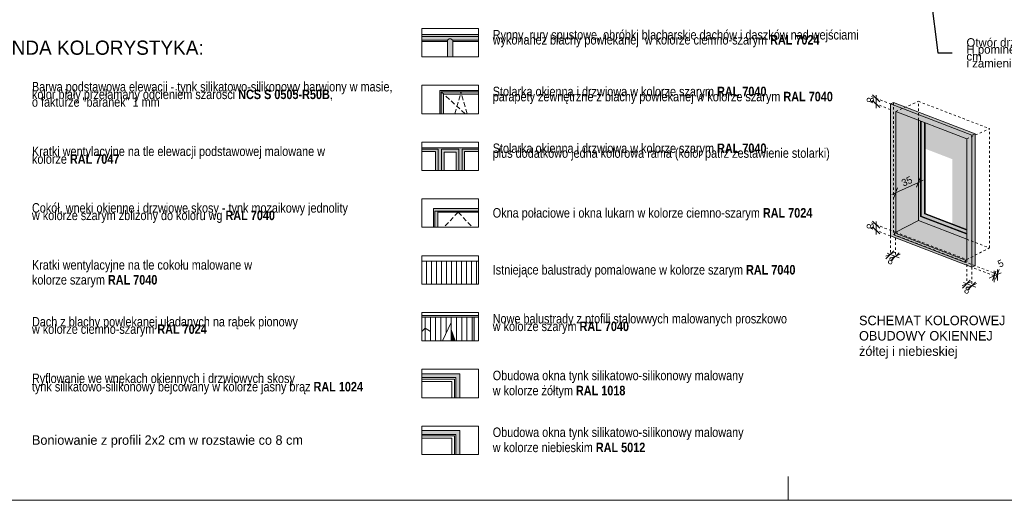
# Model space of a CAD drawing. Extents: x -149893 to 127691, y 5328 to 37028.
# Tile 2 of 88: x -123384 to -102593, y 7277 to 17432. Entities that reach past the tile are written whole.
import ezdxf

# ---------------------------------------------------------------- set-up
doc = ezdxf.new("R2010")
doc.units = 0
doc.header["$MEASUREMENT"] = 0
doc.linetypes.add('Hidden Line', pattern=[100, 50, -50])
doc.linetypes.add('Krawędzie ukryte', pattern=[150, 100, -50])
for name, color, linetype, lineweight in [('Arch balustrady_Nr_Pióra__101', 8, 'Continuous', 13), ('Arch balustrady_Nr_Pióra__5', 7, 'Continuous', 13), ('Arch dachowki_Nr_Pióra__21', 7, 'Continuous', 13), ('Arch deszczówka_Nr_Pióra__21', 7, 'Continuous', 13), ('arch izolacje_Nr_Pióra__5', 7, 'Continuous', 13), ('Arch kolorystyka_Nr_Pióra__41', 7, 'Continuous', 25), ('Arch okna_Nr_Pióra__100', 2, 'Continuous', 13), ('Arch okna_Nr_Pióra__5', 7, 'Continuous', 13), ('Arch opisy_Nr_Pióra__1', 7, 'Continuous', 25), ('Arch opisy_Nr_Pióra__21', 7, 'Continuous', 13), ('Arch rynny_Nr_Pióra__5', 7, 'Continuous', 13), ('ARCH TABELA_Nr_Pióra__21', 7, 'Continuous', 13), ('Arch wymiary_Nr_Pióra__21', 7, 'Continuous', 13), ('Arch wymiary_Nr_Pióra__5', 7, 'Continuous', 13), ('INWENT BALUSTRADY_Nr_Pióra__5', 7, 'Continuous', 13), ('INWENT OPISY_Nr_Pióra__21', 7, 'Continuous', 13), ('INWENT. OKNA_Nr_Pióra__21', 7, 'Continuous', 13), ('INWENT.ŚCIANY_Nr_Pióra__5', 7, 'Continuous', 13)]:
    doc.layers.add(name, color=color, linetype=linetype, lineweight=lineweight)
for name, color, linetype, lineweight, true_color in [('arch izolacje_Nr_Pióra__9', 7, 'Continuous', 13, 0x3dad99), ('Arch kolorystyka_Nr_Pióra__81', 7, 'Continuous', 13, 0x6a6a6a), ('Arch okna_Nr_Pióra__82', 7, 'Continuous', 20, 0xaaaaaa), ('Arch okna_Nr_Pióra__84', 7, 'Continuous', 15, 0x41c341), ('Arch okna_Nr_Pióra__86', 7, 'Continuous', 20, 0x5555ff)]:
    doc.layers.add(name, color=color, linetype=linetype, lineweight=lineweight, true_color=true_color)
doc.styles.add('GENERATED_STYLE_1', font='txt')
doc.styles.add('GENERATED_STYLE_10', font='txt')
doc.styles.add('GENERATED_STYLE_4', font='txt')
doc.dimstyles.new('GENERATED_STYLE__8', dxfattribs={"dimtxt": 0.18, "dimasz": 109.44, "dimexe": 0.18, "dimexo": 0.0625, "dimgap": 0.09, "dimtad": 0, "dimtih": 1, "dimtoh": 1, "dimdec": 4, "dimzin": 0, "dimdsep": 46, "dimcen": 0.09, "dimadec": 0, "dimazin": 0, "dimtfac": 1, "dimtdec": 4, "dimtmove": 0, "dimatfit": 3, "dimldrblk": 'ARROWHEAD_11', "dimfxl": 0, "dimtolj": 1, "dimtzin": 0, "dimarcsym": 0})

# ---------------------------------------------------------------- blocks, each defined once
blk = doc.blocks.new('ARROWHEAD_11')
at = {"color": 0, "linetype": 'Continuous', "lineweight": 0}
blk.add_line((0, 0), (-1, 0), dxfattribs=at)
at = {"color": 0, "linetype": 'Continuous', "lineweight": 0, "const_width": 0.25, "flags": 128}
blk.add_lwpolyline([(-0.125, 0, 1), (0.125, 0, 1)], format="xyb", close=True, dxfattribs=at)

msp = doc.modelspace()

# ---------------------------------------------------------------- hatches: boundary and pattern name
at = {"layer": 'Arch balustrady_Nr_Pióra__101', "linetype": 'Continuous'}
for points in [[(-114895.9, 11145.1), (-113695.9, 11145.1), (-113695.9, 11185.1), (-114895.9, 11185.1)], [(-113790.9, 10644.8), (-113790.9, 11145.1), (-113830.9, 11145.1), (-113830.9, 10644.8)], [(-114270.9, 10885.1), (-114270.9, 10644.8), (-114185.6, 10644.8)]]:
    msp.add_hatch(color=256, dxfattribs=at).paths.add_polyline_path(points, flags=0)
at = {"layer": 'Arch kolorystyka_Nr_Pióra__41', "linetype": 'Continuous', "lineweight": 0, "true_color": 0x000000}
for points in [[(-103385.8, 14367.4), (-104408.5, 14760.8), (-104886.8, 15490.4), (-103385.8, 14913.1)], [(-103385.8, 12363.1), (-103385.8, 14367.4), (-103693, 14485.5), (-103693, 12911.7)]]:
    msp.add_hatch(color=18, dxfattribs=at).paths.add_polyline_path(points, flags=0)
at = {"layer": 'Arch kolorystyka_Nr_Pióra__81', "linetype": 'Continuous'}
for points in [[(-114895.9, 16972), (-113695.9, 16972), (-113695.9, 17122), (-114895.9, 17122)], [(-114241.7, 16644.8), (-114241.7, 16972), (-114351.7, 16972), (-114351.7, 16644.8)], [(-114555.9, 13044.8), (-114555.9, 13364.8), (-113695.9, 13364.8), (-113695.9, 13444.8), (-114645.9, 13444.8), (-114645.9, 13044.8)]]:
    msp.add_hatch(color=256, dxfattribs=at).paths.add_polyline_path(points, flags=0)
at = {"layer": 'Arch okna_Nr_Pióra__100', "linetype": 'Continuous'}
h = msp.add_hatch(color=256, dxfattribs=at)
h.paths.add_polyline_path([(-104998.8, 12863.5), (-103276.8, 12201.2), (-103208.5, 12232.1), (-103208.5, 15022.1), (-104930.5, 15684.4), (-104998.8, 15653.5)], flags=0)
h.paths.add_polyline_path([(-104886.8, 12940.4), (-104886.8, 15490.4), (-103385.8, 14913.1), (-103385.8, 12363.1), (-103412.5, 12349.4), (-103412.5, 12304.4), (-104913.5, 12881.7), (-104913.5, 12926.7)], flags=0)
for points in [[(-104886.8, 12940.4), (-104408.5, 13186.9), (-104408.5, 13992.9), (-104408.5, 15306.5), (-104886.8, 15490.4), (-104886.8, 13776.4)], [(-114092.6, 9444.8), (-114092.6, 9949.2), (-114895.9, 9949.2), (-114895.9, 9869.2), (-114172.6, 9869.2), (-114172.6, 9444.8)]]:
    msp.add_hatch(color=256, dxfattribs=at).paths.add_polyline_path(points, flags=0)
at = {"layer": 'Arch okna_Nr_Pióra__82', "linetype": 'Continuous'}
for points in [[(-114515.9, 15936.3), (-114515.9, 15444.8), (-114435.9, 15444.8), (-114435.9, 15856.3), (-113695.9, 15856.3), (-113695.9, 15936.3)], [(-103385.8, 12998.7), (-104266.5, 13337.4), (-104266.5, 15251.8), (-104408.5, 15306.5), (-104408.5, 13186.9), (-103385.8, 12793.6)], [(-113695.9, 14724.7), (-114895.9, 14724.7), (-114895.9, 14644.7), (-114600.9, 14644.7), (-114600.9, 14244.8), (-114480.9, 14244.8), (-114480.9, 14694.7), (-114110.9, 14694.7), (-114110.9, 14244.8), (-113990.9, 14244.8), (-113990.9, 14644.7), (-113695.9, 14644.7)], [(-104913.5, 12881.7), (-103412.5, 12304.4), (-103412.5, 12349.4), (-103385.8, 12363.1), (-103385.8, 12793.6), (-104408.5, 13186.9), (-104913.5, 12926.7)]]:
    msp.add_hatch(color=256, dxfattribs=at).paths.add_polyline_path(points, flags=0)
at = {"layer": 'Arch okna_Nr_Pióra__84', "linetype": 'Continuous'}
msp.add_hatch(color=256, dxfattribs=at).paths.add_polyline_path([(-114110.9, 14244.8), (-114110.9, 14694.7), (-114480.9, 14694.7), (-114480.9, 14244.8), (-114420.9, 14244.8), (-114420.9, 14634.7), (-114170.9, 14634.7), (-114170.9, 14244.8)], flags=0)
at = {"layer": 'Arch okna_Nr_Pióra__86', "linetype": 'Continuous'}
msp.add_hatch(color=256, dxfattribs=at).paths.add_polyline_path([(-114092.6, 8244.8), (-114092.6, 8749.2), (-114895.9, 8749.2), (-114895.9, 8669.2), (-114172.6, 8669.2), (-114172.6, 8244.8)], flags=0)

# ---------------------------------------------------------------- linework, layer by layer
at = {"layer": 'Arch balustrady_Nr_Pióra__5', "linetype": 'Continuous'}
for p, q in [((-114895.9, 11185.1), (-113695.9, 11185.1)), ((-114895.9, 11145.1), (-113695.9, 11145.1)), ((-114820.9, 11145.1), (-114820.9, 10644.8)), ((-114710.9, 11145.1), (-114710.9, 10644.8)), ((-114600.9, 11145.1), (-114600.9, 10644.8)), ((-114490.9, 11145.1), (-114490.9, 10644.8)), ((-114270.9, 11035.1), (-114457.6, 10644.8)), ((-114380.9, 11145.1), (-114380.9, 10805.1)), ((-114270.9, 11145.1), (-114270.9, 10644.8)), ((-114160.9, 11145.1), (-114160.9, 10644.8)), ((-114050.9, 11145.1), (-114050.9, 10644.8)), ((-113940.9, 11145.1), (-113940.9, 10644.8)), ((-113830.9, 11145.1), (-113830.9, 10644.8)), ((-113790.9, 11145.1), (-113790.9, 10644.8)), ((-114895.9, 10846.9), (-114820.9, 10915.1)), ((-114820.9, 10915.1), (-114710.9, 10845.1)), ((-114185.6, 10644.8), (-114270.9, 10885.1))]:
    msp.add_line(p, q, dxfattribs=at)
at = {"layer": 'Arch dachowki_Nr_Pióra__21', "linetype": 'Continuous'}
for p, q in [((-114895.9, 17122), (-113695.9, 17122)), ((-114895.9, 16972), (-114351.7, 16972)), ((-114241.7, 16972), (-113695.9, 16972))]:
    msp.add_line(p, q, dxfattribs=at)
at = {"layer": 'Arch deszczówka_Nr_Pióra__21', "linetype": 'Continuous'}
for p, q in [((-114351.7, 16644.8), (-114351.7, 16997)), ((-114241.7, 16644.8), (-114241.7, 16997))]:
    msp.add_line(p, q, dxfattribs=at)
msp.add_arc((-114296.7, 16960.9), 65.8, 33.22853, 146.77147, dxfattribs=at)
at = {"layer": 'arch izolacje_Nr_Pióra__5', "linetype": 'Hidden Line'}
for p, q in [((-104886.8, 15610.4), (-105421.5, 15816.1)), ((-104998.8, 15533.5), (-105421.5, 15696.1)), ((-104930.5, 15684.4), (-104930.5, 12894.4)), ((-104886.8, 15490.4), (-104408.5, 15706.9)), ((-104408.5, 15706.9), (-102907.6, 15129.6)), ((-104408.5, 15306.5), (-104408.5, 15706.9)), ((-103385.8, 14913.1), (-102907.6, 15129.6)), ((-102907.6, 12609.6), (-102907.6, 15129.6)), ((-104886.8, 12940.4), (-105421.5, 13146.1)), ((-104998.8, 12863.5), (-105421.5, 13026.1)), ((-103208.5, 12232.1), (-104930.5, 12894.4)), ((-104886.8, 12940.4), (-103385.8, 12363.1)), ((-104998.8, 12863.5), (-104998.8, 12475)), ((-104889.8, 12821.6), (-104889.8, 12433.1)), ((-103385.8, 12793.6), (-102907.6, 12609.6)), ((-103385.8, 12363.1), (-102907.6, 12609.6)), ((-103385.8, 12363.1), (-103385.8, 11854.6)), ((-102807.2, 12020.5), (-103276.8, 12201.2)), ((-103276.8, 12201.2), (-103276.8, 11812.7)), ((-102738.8, 12051.5), (-103208.5, 12232.1))]:
    msp.add_line(p, q, dxfattribs=at)
at = {"layer": 'arch izolacje_Nr_Pióra__9', "linetype": 'Continuous'}
for p, q in [((-104998.8, 15653.5), (-104930.5, 15684.4)), ((-104998.8, 15653.5), (-103276.8, 14991.2)), ((-104998.8, 15653.5), (-104998.8, 12863.5)), ((-104930.5, 15684.4), (-103208.5, 15022.1)), ((-104886.8, 15490.4), (-104886.8, 12940.4)), ((-104886.8, 15490.4), (-103385.8, 14913.1)), ((-103276.8, 14991.2), (-103208.5, 15022.1)), ((-103276.8, 14991.2), (-103276.8, 12201.2)), ((-103208.5, 15022.1), (-103208.5, 12232.1)), ((-103385.8, 14913.1), (-103385.8, 12363.1)), ((-104998.8, 12863.5), (-103276.8, 12201.2)), ((-103276.8, 12201.2), (-103208.5, 12232.1)), ((-114895.9, 9949.2), (-114092.6, 9949.2)), ((-114092.6, 9949.2), (-114092.6, 9444.8)), ((-114895.9, 8749.2), (-114092.6, 8749.2)), ((-114092.6, 8749.2), (-114092.6, 8244.8))]:
    msp.add_line(p, q, dxfattribs=at)
at = {"layer": 'Arch okna_Nr_Pióra__5', "linetype": 'Continuous'}
for p, q in [((-114485.9, 15906.3), (-113695.9, 15906.3)), ((-114485.9, 15906.3), (-114485.9, 15444.8)), ((-114435.9, 15856.3), (-114435.9, 15444.8)), ((-114435.9, 15856.3), (-113695.9, 15856.3)), ((-104408.5, 13186.9), (-104408.5, 15306.5)), ((-104366.5, 13275.8), (-104366.5, 15290.3)), ((-104351.5, 13282.6), (-104351.5, 15284.5)), ((-104281.5, 13330.6), (-104281.5, 15257.6)), ((-104266.5, 13337.4), (-104266.5, 15251.8)), ((-114895.9, 14694.7), (-114550.9, 14694.7)), ((-114895.9, 14644.7), (-114600.9, 14644.7)), ((-114600.9, 14244.8), (-114600.9, 14644.7)), ((-114550.9, 14244.8), (-114550.9, 14694.7)), ((-114480.9, 14694.7), (-114110.9, 14694.7)), ((-114480.9, 14244.8), (-114480.9, 14694.7)), ((-114420.9, 14634.7), (-114170.9, 14634.7)), ((-114420.9, 14244.8), (-114420.9, 14634.7)), ((-114170.9, 14244.8), (-114170.9, 14634.7)), ((-114110.9, 14244.8), (-114110.9, 14694.7)), ((-114040.9, 14694.7), (-113695.9, 14694.7)), ((-114040.9, 14244.8), (-114040.9, 14694.7)), ((-113990.9, 14644.7), (-113695.9, 14644.7)), ((-113990.9, 14244.8), (-113990.9, 14644.7)), ((-104281.5, 13330.6), (-104266.5, 13337.4)), ((-104281.5, 13330.6), (-103385.8, 12986.1)), ((-104266.5, 13337.4), (-103385.8, 12998.7)), ((-104886.8, 12940.4), (-104408.5, 13186.9)), ((-104408.5, 13186.9), (-103385.8, 12793.6)), ((-104366.5, 13275.8), (-104351.5, 13282.6)), ((-104366.5, 13275.8), (-103385.8, 12898.6)), ((-104351.5, 13282.6), (-103385.8, 12911.1)), ((-104886.8, 12940.4), (-104913.5, 12926.7)), ((-104913.5, 12926.7), (-104913.5, 12881.7)), ((-104913.5, 12926.7), (-103412.5, 12349.4)), ((-103412.5, 12304.4), (-104913.5, 12881.7)), ((-103385.8, 12363.1), (-103412.5, 12349.4)), ((-103412.5, 12349.4), (-103412.5, 12304.4)), ((-114202.6, 9839.2), (-114895.9, 9839.2)), ((-114262.6, 9789.2), (-114892.6, 9789.2)), ((-114262.6, 9789.2), (-114262.6, 9444.8)), ((-114202.6, 9839.2), (-114202.6, 9444.8)), ((-114202.6, 8639.2), (-114895.9, 8639.2)), ((-114262.6, 8589.2), (-114892.6, 8589.2)), ((-114262.6, 8589.2), (-114262.6, 8244.8)), ((-114202.6, 8639.2), (-114202.6, 8244.8))]:
    msp.add_line(p, q, dxfattribs=at)
at = {"layer": 'Arch okna_Nr_Pióra__5', "linetype": 'Krawędzie ukryte'}
for p, q in [((-113979.1, 15444.8), (-114485.9, 15906.3)), ((-114192.6, 15444.8), (-114065.9, 15906.3)), ((-113939.2, 15444.8), (-114065.9, 15906.3)), ((-114125.9, 13364.8), (-114428.3, 13044.8)), ((-114125.9, 13364.8), (-113823.5, 13044.8))]:
    msp.add_line(p, q, dxfattribs=at)
at = {"layer": 'Arch opisy_Nr_Pióra__21', "linetype": 'Continuous'}
for p, q in [((-114895.9, 17244.8), (-113695.9, 17244.8)), ((-114895.9, 16644.8), (-114895.9, 17244.8)), ((-113695.9, 17244.8), (-113695.9, 16644.8)), ((-113695.9, 16644.8), (-114895.9, 16644.8)), ((-114895.9, 15444.8), (-114895.9, 16044.8)), ((-114895.9, 16044.8), (-113695.9, 16044.8)), ((-113695.9, 16044.8), (-113695.9, 15444.8)), ((-113695.9, 15444.8), (-114895.9, 15444.8)), ((-114895.9, 14244.8), (-114895.9, 14844.8)), ((-114895.9, 14844.8), (-113695.9, 14844.8)), ((-113695.9, 14844.8), (-113695.9, 14244.8)), ((-113695.9, 14244.8), (-114895.9, 14244.8)), ((-114895.9, 13044.8), (-114895.9, 13644.8)), ((-114895.9, 13644.8), (-113695.9, 13644.8)), ((-113695.9, 13644.8), (-113695.9, 13044.8)), ((-113695.9, 13044.8), (-114895.9, 13044.8)), ((-114895.9, 11844.8), (-114895.9, 12444.8)), ((-114895.9, 12444.8), (-113695.9, 12444.8)), ((-113695.9, 12444.8), (-113695.9, 11844.8)), ((-113695.9, 11844.8), (-114895.9, 11844.8)), ((-114895.9, 11244.8), (-113695.9, 11244.8)), ((-114895.9, 10644.8), (-114895.9, 11244.8)), ((-113695.9, 11244.8), (-113695.9, 10644.8)), ((-113695.9, 10644.8), (-114895.9, 10644.8)), ((-114895.9, 10044.8), (-113695.9, 10044.8)), ((-114895.9, 9444.8), (-114895.9, 10044.8)), ((-113695.9, 10044.8), (-113695.9, 9444.8)), ((-113695.9, 9444.8), (-114895.9, 9444.8)), ((-114895.9, 8844.8), (-113695.9, 8844.8)), ((-114895.9, 8244.8), (-114895.9, 8844.8)), ((-113695.9, 8844.8), (-113695.9, 8244.8)), ((-113695.9, 8244.8), (-114895.9, 8244.8))]:
    msp.add_line(p, q, dxfattribs=at)
at = {"layer": 'Arch rynny_Nr_Pióra__5', "linetype": 'Continuous'}
for p, q in [((-114895.9, 17077), (-113695.9, 17077)), ((-114895.9, 16997), (-114351.7, 16997)), ((-114241.7, 16997), (-113695.9, 16997))]:
    msp.add_line(p, q, dxfattribs=at)
at = {"layer": 'ARCH TABELA_Nr_Pióra__21', "linetype": 'Continuous'}
for p, q in [((-107159.9, 7277.1), (-107159.9, 7777.1)), ((-71159.9, 7277.1), (-128159.9, 7277.1))]:
    msp.add_line(p, q, dxfattribs=at)
at = {"layer": 'Arch wymiary_Nr_Pióra__5', "linetype": 'Continuous'}
for p, q in [((-105224.8, 15694.2), (-105374.8, 15844.2)), ((-105299.8, 15724.2), (-105299.8, 15836.7)), ((-105374.8, 15724.2), (-105224.8, 15574.2)), ((-105299.8, 15564.2), (-105299.8, 15724.2)), ((-104971.4, 13738.1), (-104408.5, 13992.9)), ((-104445.9, 13893.6), (-104371.2, 14092.1)), ((-104408.5, 13992.9), (-104306.1, 14039.3)), ((-104849.4, 13875.6), (-104924.2, 13677.1)), ((-105224.8, 13024.2), (-105374.8, 13174.2)), ((-105299.8, 13054.2), (-105299.8, 13166.7)), ((-105374.8, 13054.2), (-105224.8, 12904.2)), ((-105299.8, 12894.2), (-105299.8, 13054.2)), ((-104901.9, 12518.1), (-105095.8, 12431.9)), ((-105092.7, 12382.4), (-104925.9, 12547)), ((-104959.8, 12460), (-105064.8, 12500.4)), ((-104986.7, 12390), (-104792.9, 12476.2)), ((-104983.7, 12340.5), (-104816.8, 12505.1)), ((-104810.5, 12402.6), (-104959.8, 12460)), ((-102769.8, 12119.8), (-102844.6, 11921.3)), ((-102807.2, 11888.7), (-102807.2, 12123)), ((-102661.4, 12086.5), (-102807.2, 12020.5)), ((-102776.2, 11952.2), (-102701.4, 12150.7)), ((-102738.8, 11919.6), (-102738.8, 12153.9)), ((-103288.9, 11897.7), (-103482.8, 11811.6)), ((-103479.7, 11762), (-103312.9, 11926.6)), ((-103346.8, 11839.6), (-103451.8, 11880)), ((-103373.7, 11769.6), (-103179.9, 11855.8)), ((-103370.7, 11720.1), (-103203.9, 11884.7)), ((-102807.2, 12020.5), (-102909.7, 11974.1)), ((-103197.5, 11782.2), (-103346.8, 11839.6))]:
    msp.add_line(p, q, dxfattribs=at)
at = {"layer": 'INWENT BALUSTRADY_Nr_Pióra__5', "linetype": 'Continuous'}
for p, q in [((-114895.9, 12326.6), (-113695.9, 12326.6)), ((-114895.9, 12326.6), (-113695.9, 12326.6)), ((-114794.4, 11844.8), (-114794.4, 12326.6)), ((-114688.6, 11844.8), (-114688.6, 12326.6)), ((-114582.8, 11844.8), (-114582.8, 12326.6)), ((-114477.1, 11844.8), (-114477.1, 12326.6)), ((-114371.3, 11844.8), (-114371.3, 12326.6)), ((-114265.5, 11844.8), (-114265.5, 12326.6)), ((-114159.7, 11844.8), (-114159.7, 12326.6)), ((-114054, 11844.8), (-114054, 12326.6)), ((-113948.2, 11844.8), (-113948.2, 12326.6)), ((-113842.4, 11844.8), (-113842.4, 12326.6)), ((-113736.7, 11844.8), (-113736.7, 12326.6))]:
    msp.add_line(p, q, dxfattribs=at)
at = {"layer": 'INWENT. OKNA_Nr_Pióra__21', "linetype": 'Continuous'}
for p, q in [((-114645.9, 13444.8), (-114645.9, 13044.8)), ((-113695.9, 13444.8), (-114645.9, 13444.8)), ((-113695.9, 13384.8), (-114615.9, 13384.8)), ((-114615.9, 13044.8), (-114615.9, 13384.8)), ((-114555.9, 13044.8), (-114555.9, 13384.8)), ((-113695.9, 13364.8), (-114555.9, 13364.8))]:
    msp.add_line(p, q, dxfattribs=at)
at = {"layer": 'INWENT.ŚCIANY_Nr_Pióra__5', "linetype": 'Continuous'}
for p, q in [((-114515.9, 15936.3), (-114515.9, 15444.8)), ((-114515.9, 15936.3), (-113695.9, 15936.3)), ((-114895.9, 14724.7), (-113695.9, 14724.7)), ((-114895.9, 9869.2), (-114172.6, 9869.2)), ((-114172.6, 9869.2), (-114172.6, 9444.8)), ((-114895.9, 8669.2), (-114172.6, 8669.2)), ((-114172.6, 8669.2), (-114172.6, 8244.8))]:
    msp.add_line(p, q, dxfattribs=at)

# ---------------------------------------------------------------- texts
at = {"layer": 'Arch opisy_Nr_Pióra__1', "linetype": 'Continuous', "char_height": 200, "attachment_point": 1}
for s, insert, width, line_spacing_factor, style in [('\\A1;{\\fArial Narrow Europa Środkowa|b0|i0|c0|p34;Rynny, rury spustowe, obróbki blacharskie dachów i daszków nad wejściami \\Pwykonanez blachy powlekanej  w kolorze ciemno-szarym \\fArial Narrow Europa Środkowa|b1|i0|c0|p34;RAL 7024}', (-113395.9, 17212.6), 8549.677, 0.316039, 'GENERATED_STYLE_10'), ('\\A1;{\\fArial Narrow Europa Środkowa|b0|i0|c0|p34;Barwa podstawowa elewacji - tynk silikatowo-silikonowy barwiony w masie, \\Pkolor biały przełamany odcieniem szarości \\fArial Narrow Europa Środkowa|b1|i0|c0|p34;NCS S 0505-R50B\\fArial Narrow Europa Środkowa|b0|i0|c0|p34;, \\Po fakturze "baranek" 1 mm }', (-123125.8, 16116.3), 8549.677, 0.485732, 'GENERATED_STYLE_10'), ('\\A1;{\\fArial Narrow Europa Środkowa|b0|i0|c0|p34;Stolarka okienna i drzwiowa w kolorze szarym \\fArial Narrow Europa Środkowa|b1|i0|c0|p34;RAL 7040\\P\\fArial Narrow Europa Środkowa|b0|i0|c0|p34;parapety zewnętrzne z blachy powlekanej w kolorze szarym \\fArial Narrow Europa Środkowa|b1|i0|c0|p34;RAL 7040}', (-113395.9, 16015.2), 8549.677, 0.322723, 'GENERATED_STYLE_10'), ('\\A1;{\\fArial Narrow Europa Środkowa|b0|i0|c0|p34;Kratki wentylacyjne na tle elewacji podstawowej malowane w  \\Pkolorze \\fArial Narrow Europa Środkowa|b1|i0|c0|p34;RAL 7047\\fArial Narrow Europa Środkowa|b0|i0|c0|p34; }', (-123125.8, 14751.6), 8549.677, 0.491192, 'GENERATED_STYLE_10'), ('\\A1;{\\fArial Narrow Europa Środkowa|b0|i0|c0|p34;Stolarka okienna i drzwiowa w kolorze szarym \\fArial Narrow Europa Środkowa|b1|i0|c0|p34;RAL 7040\\P\\fArial Narrow Europa Środkowa|b0|i0|c0|p34;plus dodatkowo jedna kolorowa rama (kolor patrz zestawienie stolarki)}', (-113395.9, 14815.2), 8549.677, 0.302937, 'GENERATED_STYLE_10'), ('\\A1;{\\fArial Narrow Europa Środkowa|b0|i0|c0|p34;Cokół, wneki okienne i drzwiowe skosy - tynk mozaikowy jednolity\\Pw kolorze szarym zbliżony do koloru wg \\fArial Narrow Europa Środkowa|b1|i0|c0|p34;RAL 7040}', (-123125.8, 13555.2), 8549.677, 0.47267, 'GENERATED_STYLE_10'), ('\\A1;{\\fArial Narrow Europa Środkowa|b0|i0|c0|p34;Kratki wentylacyjne na tle cokołu malowane w  \\Pkolorze szarym \\fArial Narrow Europa Środkowa|b1|i0|c0|p34;RAL 7040\\fArial Narrow Europa Środkowa|b0|i0|c0|p34; }', (-123125.8, 12351.6), 8549.677, 0.946409, 'GENERATED_STYLE_10'), ('\\A1;{\\fArial Narrow Europa Środkowa|b0|i0|c0|p34;Nowe balustrady z ptofili stalowwych malowanych proszkowo \\Pw kolorze szarym \\fArial Narrow Europa Środkowa|b1|i0|c0|p34;RAL 7040}', (-113395.9, 11215), 8549.677, 0.485851, 'GENERATED_STYLE_10'), ('\\A1;{\\fArial Narrow Europa Środkowa|b0|i0|c0|p34;Dach z blachy powlekanej uładanych na rąbek pionowy \\Pw kolorze ciemno-szarym \\fArial Narrow Europa Środkowa|b1|i0|c0|p34;RAL 7024\\fArial Narrow Europa Środkowa|b0|i0|c0|p34; }', (-123125.8, 11151.6), 8549.677, 0.470289, 'GENERATED_STYLE_10'), ('{SCHEMAT KOLOROWEJ\\POBUDOWY OKIENNEJ\\Pżółtej i niebieskiej}', (-105661, 11177.2), 4696.348, 0.971904, 'GENERATED_STYLE_4'), ('\\A1;{\\fArial Narrow Europa Środkowa|b0|i0|c0|p34;Ryflowanie we wnękach okiennych i drzwiowych skosy\\Ptynk silikatowo-silikonowy bejcowany w kolorze jasny brąz \\fArial Narrow Europa Środkowa|b1|i0|c0|p34;RAL 1024\\fArial Narrow Europa Środkowa|b0|i0|c0|p34; }', (-123125.8, 9955), 8549.677, 0.530567, 'GENERATED_STYLE_10'), ('\\A1;{\\fArial Narrow Europa Środkowa|b0|i0|c0|p34;Obudowa okna tynk silikatowo-silikonowy malowany \\Pw kolorze żółtym \\fArial Narrow Europa Środkowa|b1|i0|c0|p34;RAL 1018}', (-113395.9, 10015.2), 8549.677, 0.956104, 'GENERATED_STYLE_10'), ('\\A1;{\\fArial Narrow Europa Środkowa|b0|i0|c0|p34;Obudowa okna tynk silikatowo-silikonowy malowany \\Pw kolorze niebieskim \\fArial Narrow Europa Środkowa|b1|i0|c0|p34;RAL 5012}', (-113395.9, 8815.2), 8549.677, 0.959549, 'GENERATED_STYLE_10')]:
    msp.add_mtext(s, dxfattribs=dict(at, insert=insert, width=width, line_spacing_factor=line_spacing_factor, style=style))
at = {"layer": 'Arch opisy_Nr_Pióra__1', "linetype": 'Continuous', "char_height": 200, "attachment_point": 1, "style": 'GENERATED_STYLE_10'}
for s, insert in [('\\A1;{\\fArial Narrow Europa Środkowa|b0|i0|c0|p34;Okna połaciowe i okna lukarn w kolorze ciemno-szarym \\fArial Narrow Europa Środkowa|b1|i0|c0|p34;RAL 7024}', (-113395.9, 13450.5)), ('\\A1;{\\fArial Narrow Europa Środkowa|b0|i0|c0|p34;Istniejące balustrady pomalowane w kolorze szarym \\fArial Narrow Europa Środkowa|b1|i0|c0|p34;RAL 7040}', (-113395.9, 12247.8)), ('{Boniowanie z profili 2x2 cm w rozstawie co 8 cm}', (-123125.8, 8650.3))]:
    msp.add_mtext(s, dxfattribs=dict(at, insert=insert))
at = {"layer": 'Arch opisy_Nr_Pióra__21', "linetype": 'Continuous', "insert": (-124625.8, 16990.1), "char_height": 300, "attachment_point": 1, "style": 'GENERATED_STYLE_4'}
msp.add_mtext('{LEGENDA KOLORYSTYKA:}', dxfattribs=at)
at = {"layer": 'Arch wymiary_Nr_Pióra__21', "linetype": 'Continuous', "char_height": 150, "attachment_point": 7, "style": 'GENERATED_STYLE_1'}
for s, insert, rotation in [('{8}', (-105499.1, 15792.1), 270), ('{35}', (-104720.7, 13902), 24.35474), ('{8}', (-105499.1, 13122.1), 270), ('{8}', (-105071, 12287.3), 338.96249), ('{5}', (-102690.1, 12189.3), 24.35474), ('{8}', (-103458, 11666.9), 338.96249)]:
    msp.add_mtext(s, dxfattribs=dict(at, insert=insert, rotation=rotation))
at = {"layer": 'INWENT OPISY_Nr_Pióra__21', "linetype": 'Continuous', "insert": (-103392.3, 16729.6), "char_height": 180, "width": 2424.29, "attachment_point": 4, "line_spacing_factor": 0.486948, "style": 'GENERATED_STYLE_4'}
msp.add_mtext('{Otwór drzwiowy \\PH pominejszone o 61 cm\\Pi zamienione na okno}', dxfattribs=at)

# ---------------------------------------------------------------- leaders
at = {"layer": 'INWENT OPISY_Nr_Pióra__21', "linetype": 'Continuous', "annotation_type": 0, "has_hookline": 1, "hookline_direction": 1, "text_width": 2194.3}
msp.add_leader([(-104600.9, 21512.8), (-103997.4, 16728.6), (-103694.3, 16728.6)], dimstyle='GENERATED_STYLE__8', dxfattribs=at)

doc.saveas('drawing.dxf')
